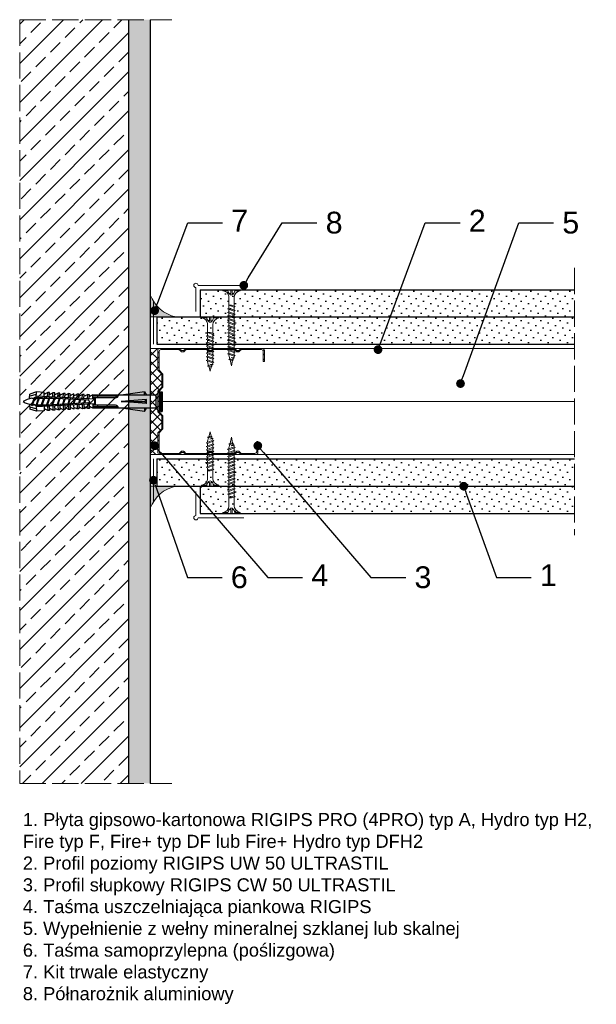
# Model space of a CAD drawing. Header units: millimetres. Extents: x 1535 to 2831, y 761 to 1215.
# Tile 1 of 3: x 1535 to 1800, y 763 to 1215. Entities that reach past the tile are written whole.
import ezdxf
from ezdxf import colors
from ezdxf.entities.mleader import LeaderData, LeaderLine
from ezdxf.math import Vec2, Vec3

# ---------------------------------------------------------------- set-up
doc = ezdxf.new("R2010")
doc.units = ezdxf.units.MM
doc.linetypes.add('ACAD_ISO02W100', pattern=[15, 12, -3])
for name, color, linetype, lineweight in [('_ISOVER WELNA', 7, 'BATTING', 9), ('_RIGIPS AKCESORIA', 7, 'Continuous', 18), ('_RIGIPS G-K', 7, 'Continuous', 25), ('_RIGIPS PROFIL', 7, 'Continuous', 18), ('KRESKOWANIE', 7, 'Continuous', 9), ('OPISY', 7, 'Continuous', 9), ('PRZERYWANA', 7, 'ACAD_ISO02W100', 9)]:
    doc.layers.add(name, color=color, linetype=linetype, lineweight=lineweight)
doc.styles.get("Standard").update_dxf_attribs({"font": 'arial.ttf'})
doc.linetypes.add('BATTING', pattern='A,0.00254,-2.54,[134,ltypeshp.shx,S=2.54,R=0,X=-2.54,Y=0],-5.08,[134,ltypeshp.shx,S=2.54,R=180,X=2.54,Y=0],-2.54', length=10.16254)
pattern_1 = [(225, (-705, 24.1), (1.122532, -3.367596), [0, -3.175])]
pattern_2 = [(225, (-705, -24.1), (1.122532, -3.367596), [0, -3.175])]

# ---------------------------------------------------------------- blocks, each defined once
blk = doc.blocks.new('TN 25')
at = {"layer": '_RIGIPS AKCESORIA'}
for p, q in [((0, -0.84), (0, 7.16)), ((0, 7.16), (0.46, 7.16)), ((0.46, 4.78), (0, 4.78)), ((0.46, 7.16), (0.46, 4.78)), ((8.47, 4.46), (8.79, 5)), ((8.79, 5), (9.93, 2.01)), ((10.1, 4.46), (10.41, 5)), ((10.41, 5), (11.56, 2.01)), ((11.67, 4.46), (11.99, 5)), ((11.99, 5), (13.14, 2.01)), ((13.21, 4.46), (13.52, 5)), ((13.52, 5), (14.67, 2.01)), ((14.8, 4.46), (15.12, 5)), ((15.12, 5), (16.26, 2.01)), ((16.42, 4.46), (16.73, 5)), ((16.73, 5), (17.88, 2.01)), ((17.99, 4.46), (18.31, 5)), ((18.31, 5), (19.45, 2.01)), ((19.68, 4.46), (20, 5)), ((20, 5), (21.14, 2.01)), ((0, 3.5), (1.77, 3.5)), ((0, 2.83), (1.77, 2.83)), ((0.46, 1.64), (0, 1.64)), ((0.46, -0.84), (0.46, 1.64)), ((1.77, 3.5), (1.77, 4.2)), ((1.77, 2.83), (1.77, 2.18)), ((3.02, 4.46), (8.47, 4.46)), ((7.49, 2.01), (3.55, 2.01)), ((7.12, 4.46), (7.12, 3.18)), ((8.03, 2.01), (7.12, 4.46)), ((7.12, 3.18), (7.65, 1.53)), ((7.65, 1.53), (8.03, 2.01)), ((9.41, 2.01), (8.03, 2.01)), ((9.61, 1.51), (8.47, 4.46)), ((9, 4.46), (10.1, 4.46)), ((9.93, 2.01), (9.61, 1.51)), ((11.04, 2.01), (9.93, 2.01)), ((11.23, 1.51), (10.1, 4.46)), ((10.62, 4.46), (11.67, 4.46)), ((11.56, 2.01), (11.23, 1.51)), ((12.61, 2.01), (11.56, 2.01)), ((12.81, 1.51), (11.67, 4.46)), ((12.2, 4.46), (13.21, 4.46)), ((13.14, 2.01), (12.81, 1.51)), ((14.15, 2.01), (13.14, 2.01)), ((14.34, 1.51), (13.21, 4.46)), ((13.73, 4.46), (14.8, 4.46)), ((14.67, 2.01), (14.34, 1.51)), ((15.74, 2.01), (14.67, 2.01)), ((15.94, 1.51), (14.8, 4.46)), ((15.33, 4.46), (16.42, 4.46)), ((16.26, 2.01), (15.94, 1.51)), ((17.36, 2.01), (16.26, 2.01)), ((17.55, 1.51), (16.42, 4.46)), ((16.94, 4.46), (17.99, 4.46)), ((17.88, 2.01), (17.55, 1.51)), ((18.93, 2.01), (17.88, 2.01)), ((19.13, 1.51), (17.99, 4.46)), ((18.52, 4.46), (19.68, 4.46)), ((19.45, 2.01), (19.13, 1.51)), ((19.45, 2.01), (20.62, 2.01)), ((20.82, 1.51), (19.68, 4.46)), ((20.21, 4.46), (20.7, 4.46)), ((20.7, 4.46), (22.28, 3.98)), ((21.14, 2.01), (20.82, 1.51)), ((21.14, 2.01), (21.81, 2.12)), ((21.85, 1.83), (21.67, 3.28)), ((21.67, 3.28), (22.14, 2.4)), ((22.14, 2.4), (21.85, 1.83)), ((22.7, 2.36), (22.14, 2.4)), ((22.28, 3.98), (22.56, 4.37)), ((22.7, 2.36), (22.28, 3.98)), ((22.56, 4.37), (23.03, 2.71)), ((23.03, 2.71), (22.7, 2.36)), ((22.71, 3.85), (25, 3.24)), ((25, 3.24), (23.03, 2.71)), ((0, -0.84), (0.46, -0.84))]:
    blk.add_line(p, q, dxfattribs=at)
for centre, major_axis, ratio, start_param, end_param in [((3.09, 7.67), (0.17, 3.2), 0.826134, 1.773653, 3.180586), ((-0.04, 0.9), (0, 3.93), 0.848176, -0.720942, -0.151112), ((3.37, -1.57), (0.28, 3.57), 0.832181, 0.035984, 1.430787), ((-2.73, 15.91), (0, 14.76), 0.848176, 3.399396, 3.475072), ((0.59, 4.62), (0, 2.81), 0.848176, 3.475072, 3.862535), ((1.66, 3.18), (0, 0.895), 0.848176, -1.552777, -0.720942), ((1.66, 3.18), (0, 0.895), 0.848176, 3.862535, 4.730408)]:
    blk.add_ellipse(centre, major_axis=major_axis, ratio=ratio, start_param=start_param, end_param=end_param, dxfattribs=at)
blk = doc.blocks.new('TN 35')
at = {"layer": '_RIGIPS AKCESORIA'}
for p, q in [((0, -0.84), (0, 7.16)), ((0, 7.16), (0.46, 7.16)), ((0.46, 4.78), (0, 4.78)), ((0.46, 7.16), (0.46, 4.78)), ((8.47, 4.46), (8.79, 5)), ((8.79, 5), (9.93, 2.01)), ((10.1, 4.46), (10.41, 5)), ((10.41, 5), (11.56, 2.01)), ((11.67, 4.46), (11.99, 5)), ((11.99, 5), (13.14, 2.01)), ((13.21, 4.46), (13.52, 5)), ((13.52, 5), (14.67, 2.01)), ((14.8, 4.46), (15.12, 5)), ((15.12, 5), (16.26, 2.01)), ((16.42, 4.46), (16.73, 5)), ((16.73, 5), (17.88, 2.01)), ((17.99, 4.46), (18.31, 5)), ((18.31, 5), (19.45, 2.01)), ((19.57, 4.46), (19.88, 5)), ((19.88, 5), (21.03, 2.01)), ((21.14, 4.46), (21.46, 5)), ((21.46, 5), (22.6, 2.01)), ((22.72, 4.46), (23.03, 5)), ((23.03, 5), (24.18, 2.01)), ((24.29, 4.46), (24.61, 5)), ((24.61, 5), (25.75, 2.01)), ((25.87, 4.46), (26.18, 5)), ((26.18, 5), (27.33, 2.01)), ((27.44, 4.46), (27.76, 5)), ((27.76, 5), (28.9, 2.01)), ((29.13, 4.46), (29.45, 5)), ((29.45, 5), (30.59, 2.01)), ((0, 3.5), (1.77, 3.5)), ((0, 2.83), (1.77, 2.83)), ((0.46, 1.64), (0, 1.64)), ((0.46, -0.84), (0.46, 1.64)), ((1.77, 3.5), (1.77, 4.2)), ((1.77, 2.83), (1.77, 2.18)), ((3.02, 4.46), (8.47, 4.46)), ((7.49, 2.01), (3.55, 2.01)), ((7.12, 4.46), (7.12, 3.18)), ((8.03, 2.01), (7.12, 4.46)), ((7.12, 3.18), (7.65, 1.53)), ((7.65, 1.53), (8.03, 2.01)), ((9.41, 2.01), (8.03, 2.01)), ((9.61, 1.51), (8.47, 4.46)), ((9, 4.46), (10.1, 4.46)), ((9.93, 2.01), (9.61, 1.51)), ((11.04, 2.01), (9.93, 2.01)), ((11.23, 1.51), (10.1, 4.46)), ((10.62, 4.46), (11.67, 4.46)), ((11.56, 2.01), (11.23, 1.51)), ((12.61, 2.01), (11.56, 2.01)), ((12.81, 1.51), (11.67, 4.46)), ((12.2, 4.46), (13.21, 4.46)), ((13.14, 2.01), (12.81, 1.51)), ((14.15, 2.01), (13.14, 2.01)), ((14.34, 1.51), (13.21, 4.46)), ((13.73, 4.46), (14.8, 4.46)), ((14.67, 2.01), (14.34, 1.51)), ((15.74, 2.01), (14.67, 2.01)), ((15.94, 1.51), (14.8, 4.46)), ((15.33, 4.46), (16.42, 4.46)), ((16.26, 2.01), (15.94, 1.51)), ((17.36, 2.01), (16.26, 2.01)), ((17.55, 1.51), (16.42, 4.46)), ((16.94, 4.46), (17.99, 4.46)), ((17.88, 2.01), (17.55, 1.51)), ((18.93, 2.01), (17.84, 2.01)), ((19.13, 1.51), (17.99, 4.46)), ((18.52, 4.46), (19.57, 4.46)), ((19.45, 2.01), (19.13, 1.51)), ((20.51, 2.01), (19.41, 2.01)), ((20.7, 1.51), (19.57, 4.46)), ((20.09, 4.46), (21.14, 4.46)), ((21.03, 2.01), (20.7, 1.51)), ((22.08, 2.01), (20.99, 2.01)), ((22.28, 1.51), (21.14, 4.46)), ((21.67, 4.46), (22.72, 4.46)), ((22.6, 2.01), (22.28, 1.51)), ((23.66, 2.01), (22.56, 2.01)), ((23.85, 1.51), (22.72, 4.46)), ((23.24, 4.46), (24.29, 4.46)), ((24.18, 2.01), (23.85, 1.51)), ((25.23, 2.01), (24.14, 2.01)), ((25.43, 1.51), (24.29, 4.46)), ((24.81, 4.46), (25.87, 4.46)), ((25.75, 2.01), (25.43, 1.51)), ((26.81, 2.01), (25.71, 2.01)), ((27, 1.51), (25.87, 4.46)), ((26.39, 4.46), (27.44, 4.46)), ((27.33, 2.01), (27, 1.51)), ((28.38, 2.01), (27.33, 2.01)), ((28.58, 1.51), (27.44, 4.46)), ((27.96, 4.46), (29.13, 4.46)), ((28.9, 2.01), (28.58, 1.51)), ((28.9, 2.01), (30.07, 2.01)), ((30.27, 1.51), (29.13, 4.46)), ((29.65, 4.46), (30.15, 4.46)), ((30.15, 4.46), (31.73, 3.98)), ((30.59, 2.01), (30.27, 1.51)), ((30.59, 2.01), (31.26, 2.12)), ((31.3, 1.83), (31.12, 3.28)), ((31.12, 3.28), (31.59, 2.4)), ((31.59, 2.4), (31.3, 1.83)), ((32.15, 2.36), (31.59, 2.4)), ((31.73, 3.98), (32.01, 4.37)), ((32.15, 2.36), (31.73, 3.98)), ((32.01, 4.37), (32.48, 2.71)), ((32.48, 2.71), (32.15, 2.36)), ((32.16, 3.85), (35, 3.24)), ((35, 3.24), (32.48, 2.71)), ((0, -0.84), (0.46, -0.84))]:
    blk.add_line(p, q, dxfattribs=at)
for centre, major_axis, ratio, start_param, end_param in [((3.09, 7.67), (0.17, 3.2), 0.826134, 1.773653, 3.180586), ((-0.04, 0.9), (0, 3.93), 0.848176, -0.720942, -0.151112), ((3.37, -1.57), (0.28, 3.57), 0.832181, 0.035984, 1.430787), ((-2.73, 15.91), (0, 14.76), 0.848176, 3.399396, 3.475072), ((0.59, 4.62), (0, 2.81), 0.848176, 3.475072, 3.862535), ((1.66, 3.18), (0, 0.895), 0.848176, -1.552777, -0.720942), ((1.66, 3.18), (0, 0.895), 0.848176, 3.862535, 4.730408)]:
    blk.add_ellipse(centre, major_axis=major_axis, ratio=ratio, start_param=start_param, end_param=end_param, dxfattribs=at)
blk = doc.blocks.new('CW 50 ULTRASTIL')
h = blk.add_hatch()
h.set_pattern_fill('ANSI31', color=256, scale=0.5, style=0)
h.paths.add_polyline_path([(28.56, 40.65, -0.198912), (28.71, 41), (30.21, 42.51, 0.198912), (30.36, 42.86), (30.36, 48.45, 0.198912), (30.21, 48.8), (28.71, 50.31, -0.198912), (28.56, 50.66), (28.56, 59.85, -0.198912), (28.71, 60.2), (30.21, 61.71, 0.198912), (30.36, 62.06), (30.36, 67.65, 0.198912), (30.21, 68), (28.71, 69.51, -0.198912), (28.56, 69.86), (28.56, 78.31, -0.414214), (29.36, 79.11), (37.68, 79.11, -0.198912), (38.04, 78.96), (38.74, 78.25, 0.198912), (39.1, 78.11), (39.68, 78.11, 0.198912), (40.04, 78.25), (40.74, 78.96, -0.198912), (41.1, 79.11), (50.38, 79.11, -0.198912), (50.74, 78.96), (51.44, 78.25, 0.198912), (51.8, 78.11), (52.38, 78.11, 0.198912), (52.74, 78.25), (53.44, 78.96, -0.198912), (53.8, 79.11), (63.08, 79.11, -0.198912), (63.44, 78.96), (64.14, 78.25, 0.198912), (64.5, 78.11), (65.08, 78.11, 0.198912), (65.44, 78.25), (66.14, 78.96, -0.198912), (66.5, 79.11), (75.66, 79.11, -0.414214), (76.46, 78.31), (76.46, 73.66), (77.01, 73.66), (77.01, 78.86, 0.414214), (76.21, 79.66), (66.5, 79.66, 0.198912), (66.14, 79.51), (65.44, 78.8, -0.198912), (65.08, 78.66), (64.5, 78.66, -0.198912), (64.14, 78.8), (63.44, 79.51, 0.198912), (63.08, 79.66), (53.8, 79.66, 0.198912), (53.44, 79.51), (52.74, 78.8, -0.198912), (52.38, 78.66), (51.8, 78.66, -0.198912), (51.44, 78.8), (50.74, 79.51, 0.198912), (50.38, 79.66), (41.1, 79.66, 0.198912), (40.74, 79.51), (40.04, 78.8, -0.198912), (39.68, 78.66), (39.1, 78.66, -0.198912), (38.74, 78.8), (38.04, 79.51, 0.198912), (37.68, 79.66), (28.81, 79.66, 0.414214), (28.01, 78.86), (28.01, 69.86, 0.198912), (28.16, 69.51), (29.66, 68, -0.198912), (29.81, 67.65), (29.81, 62.06, -0.198912), (29.66, 61.71), (28.16, 60.2, 0.198912), (28.01, 59.85), (28.01, 50.66, 0.198912), (28.16, 50.31), (29.66, 48.8, -0.198912), (29.81, 48.45), (29.81, 42.86, -0.198912), (29.66, 42.51), (28.16, 41, 0.198912), (28.01, 40.65), (28.01, 31.66, 0.414214), (28.81, 30.86), (37.68, 30.86, 0.198912), (38.04, 31), (38.74, 31.71, -0.198912), (39.1, 31.86), (39.68, 31.86, -0.198912), (40.04, 31.71), (40.74, 31, 0.198912), (41.1, 30.86), (50.38, 30.86, 0.198912), (50.74, 31), (51.44, 31.71, -0.198912), (51.8, 31.86), (52.38, 31.86, -0.198912), (52.74, 31.71), (53.44, 31, 0.198912), (53.8, 30.86), (63.08, 30.86, 0.198912), (63.44, 31), (64.14, 31.71, -0.198912), (64.5, 31.86), (65.08, 31.86, -0.198912), (65.44, 31.71), (66.14, 31, 0.198912), (66.5, 30.86), (73.21, 30.86, 0.414214), (74.01, 31.66), (74.01, 36.86), (73.46, 36.86), (73.46, 32.21, -0.414214), (72.66, 31.41), (66.5, 31.41, -0.198912), (66.14, 31.55), (65.44, 32.26, 0.198912), (65.08, 32.41), (64.5, 32.41, 0.198912), (64.14, 32.26), (63.44, 31.55, -0.198912), (63.08, 31.41), (53.8, 31.41, -0.198912), (53.44, 31.55), (52.74, 32.26, 0.198912), (52.38, 32.41), (51.8, 32.41, 0.198912), (51.44, 32.26), (50.74, 31.55, -0.198912), (50.38, 31.41), (41.1, 31.41, -0.198912), (40.74, 31.55), (40.04, 32.26, 0.198912), (39.68, 32.41), (39.1, 32.41, 0.198912), (38.74, 32.26), (38.04, 31.55, -0.198912), (37.68, 31.41), (29.36, 31.41, -0.414214), (28.56, 32.21)])
at = {"layer": '_RIGIPS PROFIL'}
for p, q in [((28.01, 78.86), (28.01, 69.86)), ((28.56, 78.31), (28.56, 69.86)), ((37.68, 79.66), (28.81, 79.66)), ((37.68, 79.11), (29.36, 79.11)), ((38.04, 79.51), (38.74, 78.8)), ((38.04, 78.96), (38.74, 78.25)), ((39.68, 78.66), (39.1, 78.66)), ((39.68, 78.11), (39.1, 78.11)), ((40.74, 79.51), (40.04, 78.8)), ((40.74, 78.96), (40.04, 78.25)), ((50.38, 79.66), (41.1, 79.66)), ((50.38, 79.11), (41.1, 79.11)), ((50.74, 79.51), (51.44, 78.8)), ((50.74, 78.96), (51.44, 78.25)), ((52.38, 78.66), (51.8, 78.66)), ((52.38, 78.11), (51.8, 78.11)), ((53.44, 79.51), (52.74, 78.8)), ((53.44, 78.96), (52.74, 78.25)), ((53.8, 79.66), (63.08, 79.66)), ((53.8, 79.11), (63.08, 79.11)), ((63.44, 79.51), (64.14, 78.8)), ((63.44, 78.96), (64.14, 78.25)), ((65.08, 78.66), (64.5, 78.66)), ((65.08, 78.11), (64.5, 78.11)), ((66.14, 79.51), (65.44, 78.8)), ((66.14, 78.96), (65.44, 78.25)), ((76.21, 79.66), (66.5, 79.66)), ((75.66, 79.11), (66.5, 79.11)), ((76.46, 73.66), (76.46, 78.31)), ((77.01, 73.66), (77.01, 78.86)), ((76.46, 73.66), (77.01, 73.66)), ((29.66, 68), (28.16, 69.51)), ((30.21, 68), (28.71, 69.51)), ((29.81, 67.65), (29.81, 62.06)), ((30.36, 67.65), (30.36, 62.06)), ((28.01, 59.85), (28.01, 50.66)), ((29.66, 61.71), (28.16, 60.2)), ((28.56, 59.85), (28.56, 50.66)), ((30.21, 61.71), (28.71, 60.2)), ((29.66, 48.8), (28.16, 50.31)), ((30.21, 48.8), (28.71, 50.31)), ((29.81, 42.86), (29.81, 48.45)), ((30.36, 42.86), (30.36, 48.45)), ((29.66, 42.51), (28.16, 41)), ((30.21, 42.51), (28.71, 41)), ((28.01, 31.66), (28.01, 40.65)), ((28.56, 32.21), (28.56, 40.65)), ((73.46, 36.86), (73.46, 32.21)), ((73.46, 36.86), (74.01, 36.86)), ((74.01, 36.86), (74.01, 31.66)), ((38.04, 31.55), (38.74, 32.26)), ((38.04, 31), (38.74, 31.71)), ((39.68, 32.41), (39.1, 32.41)), ((39.68, 31.86), (39.1, 31.86)), ((40.74, 31.55), (40.04, 32.26)), ((40.74, 31), (40.04, 31.71)), ((50.74, 31.55), (51.44, 32.26)), ((50.74, 31), (51.44, 31.71)), ((52.38, 32.41), (51.8, 32.41)), ((52.38, 31.86), (51.8, 31.86)), ((53.44, 31.55), (52.74, 32.26)), ((53.44, 31), (52.74, 31.71)), ((63.44, 31.55), (64.14, 32.26)), ((63.44, 31), (64.14, 31.71)), ((65.08, 32.41), (64.5, 32.41)), ((65.08, 31.86), (64.5, 31.86)), ((66.14, 31.55), (65.44, 32.26)), ((66.14, 31), (65.44, 31.71)), ((37.68, 30.86), (28.81, 30.86)), ((37.68, 31.41), (29.36, 31.41)), ((50.38, 31.41), (41.1, 31.41)), ((50.38, 30.86), (41.1, 30.86)), ((53.8, 31.41), (63.08, 31.41)), ((53.8, 30.86), (63.08, 30.86)), ((72.66, 31.41), (66.5, 31.41)), ((73.21, 30.86), (66.5, 30.86))]:
    blk.add_line(p, q, dxfattribs=at)
for centre, radius, start, end in [((28.81, 78.86), 0.8, 90, 180), ((29.36, 78.31), 0.8, 90, 180), ((37.68, 79.16), 0.5, 45, 90), ((37.68, 78.61), 0.5, 45, 90), ((39.1, 79.16), 0.5, 225, 270), ((39.1, 78.61), 0.5, 225, 270), ((39.68, 79.16), 0.5, 270, 315), ((39.68, 78.61), 0.5, 270, 315), ((41.1, 79.16), 0.5, 90, 135), ((41.1, 78.61), 0.5, 90, 135), ((50.38, 79.16), 0.5, 45, 90), ((50.38, 78.61), 0.5, 45, 90), ((51.8, 79.16), 0.5, 225, 270), ((51.8, 78.61), 0.5, 225, 270), ((52.38, 79.16), 0.5, 270, 315), ((52.38, 78.61), 0.5, 270, 315), ((53.8, 79.16), 0.5, 90, 135), ((53.8, 78.61), 0.5, 90, 135), ((63.08, 79.16), 0.5, 45, 90), ((63.08, 78.61), 0.5, 45, 90), ((64.5, 79.16), 0.5, 225, 270), ((64.5, 78.61), 0.5, 225, 270), ((65.08, 79.16), 0.5, 270, 315), ((65.08, 78.61), 0.5, 270, 315), ((66.5, 79.16), 0.5, 90, 135), ((66.5, 78.61), 0.5, 90, 135), ((75.66, 78.31), 0.8, 0, 90), ((76.21, 78.86), 0.8, 0, 90), ((28.51, 69.86), 0.5, 180, 225), ((29.06, 69.86), 0.5, 180, 225), ((29.31, 67.65), 0.5, 0, 45), ((29.86, 67.65), 0.5, 0, 45), ((28.51, 59.85), 0.5, 135, 180), ((29.06, 59.85), 0.5, 135, 180), ((29.31, 62.06), 0.5, 315, 0), ((29.86, 62.06), 0.5, 315, 0), ((28.51, 50.66), 0.5, 180, 225), ((29.06, 50.66), 0.5, 180, 225), ((29.31, 48.45), 0.5, 0, 45), ((29.86, 48.45), 0.5, 0, 45), ((28.51, 40.65), 0.5, 135, 180), ((29.06, 40.65), 0.5, 135, 180), ((29.31, 42.86), 0.5, 315, 0), ((29.86, 42.86), 0.5, 315, 0), ((29.36, 32.21), 0.8, 180, 270), ((39.1, 31.91), 0.5, 90, 135), ((39.1, 31.36), 0.5, 90, 135), ((39.68, 31.91), 0.5, 45, 90), ((39.68, 31.36), 0.5, 45, 90), ((51.8, 31.91), 0.5, 90, 135), ((51.8, 31.36), 0.5, 90, 135), ((52.38, 31.91), 0.5, 45, 90), ((52.38, 31.36), 0.5, 45, 90), ((64.5, 31.91), 0.5, 90, 135), ((64.5, 31.36), 0.5, 90, 135), ((65.08, 31.91), 0.5, 45, 90), ((65.08, 31.36), 0.5, 45, 90), ((72.66, 32.21), 0.8, 270, 0), ((28.81, 31.66), 0.8, 180, 270), ((37.68, 31.91), 0.5, 270, 315), ((37.68, 31.36), 0.5, 270, 315), ((41.1, 31.91), 0.5, 225, 270), ((41.1, 31.36), 0.5, 225, 270), ((50.38, 31.91), 0.5, 270, 315), ((50.38, 31.36), 0.5, 270, 315), ((53.8, 31.91), 0.5, 225, 270), ((53.8, 31.36), 0.5, 225, 270), ((63.08, 31.91), 0.5, 270, 315), ((63.08, 31.36), 0.5, 270, 315), ((66.5, 31.91), 0.5, 225, 270), ((66.5, 31.36), 0.5, 225, 270), ((73.21, 31.66), 0.8, 270, 0)]:
    blk.add_arc(centre, radius, start, end, dxfattribs=at)
blk = doc.blocks.new('kolek rozprezny komplet 60')
for p, q in [((390.66, 217.01), (390.76, 218.91)), ((393.75, 218.75), (390.71, 217.96)), ((393.81, 219.85), (390.76, 218.91)), ((392.67, 216.95), (393.04, 217.45)), ((393.07, 216.95), (393.04, 217.45)), ((393.68, 217.35), (393.81, 219.85)), ((417.38, 216.11), (393.68, 217.35)), ((420.47, 216.55), (393.71, 217.95)), ((397.41, 219.66), (393.81, 219.85)), ((394.67, 216.95), (394.92, 217.29)), ((395.07, 216.95), (395.05, 217.28)), ((397.31, 217.76), (397.41, 219.66)), ((397.67, 217.14), (397.71, 217.74)), ((399, 219.58), (397.82, 218.98)), ((398.47, 217.1), (398.5, 217.7)), ((398.9, 217.68), (399, 219.58)), ((399.8, 219.54), (399, 219.58)), ((399.7, 217.64), (399.8, 219.54)), ((400.07, 217.02), (400.1, 217.62)), ((401.4, 219.45), (400.22, 218.85)), ((400.87, 216.98), (400.9, 217.58)), ((401.3, 217.56), (401.4, 219.45)), ((402.2, 219.41), (401.4, 219.45)), ((402.1, 217.51), (402.2, 219.41)), ((402.47, 216.89), (402.5, 217.49)), ((403.8, 219.33), (402.61, 218.72)), ((403.27, 216.85), (403.3, 217.45)), ((403.7, 217.43), (403.8, 219.33)), ((404.6, 219.29), (403.8, 219.33)), ((404.5, 217.39), (404.6, 219.29)), ((404.86, 216.77), (404.9, 217.37)), ((406.19, 219.2), (405.01, 218.6)), ((405.66, 216.73), (405.69, 217.32)), ((406.09, 217.3), (406.19, 219.2)), ((406.99, 219.16), (406.19, 219.2)), ((406.89, 217.26), (406.99, 219.16)), ((407.26, 216.64), (407.29, 217.24)), ((408.59, 219.08), (407.41, 218.47)), ((408.49, 217.18), (408.59, 219.08)), ((409.39, 219.03), (408.59, 219.08)), ((409.29, 217.14), (409.39, 219.03)), ((410.99, 218.95), (409.8, 218.35)), ((410.89, 217.05), (410.99, 218.95)), ((412.59, 218.87), (411.4, 218.26)), ((412.49, 216.97), (412.59, 218.87)), ((413.38, 218.82), (412.59, 218.87)), ((413.28, 216.93), (413.38, 218.82)), ((414.98, 218.74), (413.8, 218.14)), ((414.88, 216.84), (414.98, 218.74)), ((415.78, 218.7), (414.98, 218.74)), ((415.68, 216.8), (415.78, 218.7)), ((417.38, 218.62), (416.2, 218.01)), ((417.28, 216.72), (417.38, 218.62)), ((418.18, 218.57), (417.38, 218.62)), ((418.08, 216.68), (418.18, 218.57)), ((419.78, 218.49), (418.59, 217.89)), ((419.68, 216.59), (419.78, 218.49)), ((431.37, 217.95), (419.75, 217.95)), ((448.67, 218.45), (419.77, 218.45)), ((443.47, 219.95), (432.8, 218.45)), ((443.47, 218.45), (443.47, 219.95)), ((443.47, 219.95), (444.34, 218.45)), ((450.17, 219.95), (448.67, 218.45)), ((448.67, 218.45), (448.67, 212.45)), ((450.17, 219.95), (450.17, 210.95)), ((450.67, 219.95), (450.17, 219.95)), ((450.67, 219.95), (450.67, 210.95)), ((450.67, 219.35), (451.17, 219.95)), ((451.17, 219.95), (451.67, 219.95)), ((451.17, 219.95), (451.17, 210.95)), ((451.67, 219.95), (451.67, 210.95)), ((393.15, 216.88), (390.66, 217.01)), ((393.15, 214.02), (390.66, 213.89)), ((390.66, 213.89), (390.76, 211.99)), ((393.75, 212.15), (390.71, 212.94)), ((391.67, 216.95), (392.67, 216.95)), ((392.67, 216.95), (391.67, 213.95)), ((391.67, 213.95), (391.71, 213.45)), ((391.71, 213.45), (392.07, 213.95)), ((392.67, 216.95), (392.07, 213.95)), ((393.07, 216.95), (392.07, 213.95)), ((392.07, 213.95), (393.67, 213.95)), ((393.07, 216.95), (394.67, 216.95)), ((394.67, 216.95), (393.67, 213.95)), ((393.67, 213.95), (393.7, 213.55)), ((417.38, 214.79), (393.68, 213.55)), ((393.68, 213.55), (393.81, 211.05)), ((420.47, 214.35), (393.71, 212.95)), ((393.78, 213.55), (394.07, 213.95)), ((394.67, 216.95), (394.07, 213.95)), ((395.07, 216.95), (394.07, 213.95)), ((394.07, 213.95), (396.07, 213.95)), ((395.07, 216.95), (397.07, 216.95)), ((397.07, 216.95), (396.07, 213.95)), ((396.07, 213.95), (396.09, 213.67)), ((396.28, 213.68), (396.47, 213.95)), ((397.07, 216.95), (396.47, 213.95)), ((397.47, 216.95), (396.47, 213.95)), ((396.47, 213.95), (398.47, 213.95)), ((397.07, 216.95), (397.23, 217.17)), ((397.31, 213.14), (397.41, 211.24)), ((397.47, 216.95), (397.46, 217.16)), ((397.47, 216.95), (399.47, 216.95)), ((397.67, 213.76), (397.71, 213.16)), ((399.47, 216.95), (398.47, 213.95)), ((398.47, 213.95), (398.48, 213.8)), ((398.47, 213.8), (398.5, 213.2)), ((398.77, 213.81), (398.87, 213.95)), ((399.47, 216.95), (398.87, 213.95)), ((399.87, 216.95), (398.87, 213.95)), ((398.87, 213.95), (400.87, 213.95)), ((398.9, 213.22), (399, 211.32)), ((399.47, 216.95), (399.55, 217.05)), ((399.7, 213.26), (399.8, 211.36)), ((399.87, 216.95), (399.87, 217.03)), ((399.87, 216.95), (401.38, 216.95)), ((400.07, 213.88), (400.1, 213.28)), ((401.87, 216.92), (400.87, 213.95)), ((400.87, 213.95), (400.88, 213.92)), ((400.87, 213.92), (400.9, 213.32)), ((401.87, 216.92), (401.27, 213.95)), ((402.26, 216.9), (401.27, 213.95)), ((401.27, 213.95), (401.38, 213.95)), ((401.27, 213.94), (401.27, 213.95)), ((401.3, 213.35), (401.4, 211.45)), ((402.1, 213.39), (402.2, 211.49)), ((402.47, 214.01), (402.5, 213.41)), ((403.27, 214.05), (403.3, 213.45)), ((404.22, 216.8), (403.31, 214.05)), ((404.24, 216.8), (403.7, 214.07)), ((403.7, 213.47), (403.8, 211.57)), ((404.62, 216.78), (403.72, 214.07)), ((404.5, 213.51), (404.6, 211.62)), ((404.86, 214.13), (404.9, 213.53)), ((405.66, 214.17), (405.69, 213.58)), ((406.58, 216.68), (405.75, 214.18)), ((406.09, 213.6), (406.19, 211.7)), ((406.62, 216.68), (406.12, 214.2)), ((406.98, 216.66), (406.16, 214.2)), ((406.89, 213.64), (406.99, 211.74)), ((407.26, 214.26), (407.29, 213.66)), ((408.06, 216.6), (408.09, 217.2)), ((408.06, 214.3), (408.09, 213.7)), ((408.94, 216.55), (408.19, 214.31)), ((408.49, 213.72), (408.59, 211.82)), ((408.99, 216.55), (408.55, 214.33)), ((409.34, 216.53), (408.6, 214.33)), ((409.29, 213.76), (409.39, 211.87)), ((409.66, 216.52), (409.69, 217.12)), ((409.66, 214.38), (409.69, 213.79)), ((410.46, 216.47), (410.49, 217.07)), ((410.46, 214.43), (410.49, 213.83)), ((411.3, 216.43), (410.64, 214.44)), ((410.89, 213.85), (410.99, 211.95)), ((411.37, 216.43), (410.98, 214.45)), ((411.69, 216.41), (411.04, 214.46)), ((412.05, 216.39), (412.09, 216.99)), ((412.05, 214.51), (412.09, 213.91)), ((412.49, 213.93), (412.59, 212.03)), ((412.85, 216.35), (412.89, 216.95)), ((412.85, 214.55), (412.89, 213.95)), ((413.66, 216.31), (413.08, 214.56)), ((413.28, 213.97), (413.38, 212.08)), ((413.75, 216.3), (413.4, 214.58)), ((414.05, 216.29), (413.49, 214.58)), ((414.98, 212.16), (413.8, 212.76)), ((414.45, 216.27), (414.48, 216.86)), ((414.45, 214.64), (414.48, 214.04)), ((414.88, 214.06), (414.98, 212.16)), ((415.25, 216.22), (415.28, 216.82)), ((415.25, 214.68), (415.28, 214.08)), ((416.02, 216.18), (415.52, 214.69)), ((415.68, 214.1), (415.78, 212.2)), ((416.12, 216.18), (415.83, 214.71)), ((416.41, 216.16), (415.93, 214.71)), ((417.38, 212.29), (416.2, 212.89)), ((417.28, 214.18), (417.38, 212.29)), ((418.22, 215.58), (418.01, 214.95)), ((418.08, 214.22), (418.18, 212.33)), ((419.78, 212.41), (418.59, 213.01)), ((419.68, 214.31), (419.78, 212.41)), ((430.17, 217.15), (419.71, 217.15)), ((430.17, 213.75), (419.71, 213.75)), ((431.37, 212.95), (419.75, 212.95)), ((420.47, 217.15), (420.47, 213.75)), ((420.67, 217.15), (420.67, 213.75)), ((420.87, 217.15), (420.87, 213.75)), ((444.34, 216.37), (432.8, 215.45)), ((432.8, 215.45), (443.47, 215.45)), ((444.34, 214.53), (432.8, 215.45)), ((444.34, 216.37), (443.47, 215.45)), ((444.34, 214.53), (443.47, 215.45)), ((444.34, 214.53), (444.34, 216.37)), ((448.67, 216.95), (448.67, 213.95)), ((393.81, 211.05), (390.76, 211.99)), ((397.41, 211.24), (393.81, 211.05)), ((399, 211.32), (397.82, 211.93)), ((399.8, 211.36), (399, 211.32)), ((401.4, 211.45), (400.22, 212.05)), ((402.2, 211.49), (401.4, 211.45)), ((403.8, 211.57), (402.61, 212.18)), ((404.6, 211.62), (403.8, 211.57)), ((406.19, 211.7), (405.01, 212.3)), ((406.99, 211.74), (406.19, 211.7)), ((408.59, 211.82), (407.41, 212.43)), ((409.39, 211.87), (408.59, 211.82)), ((410.99, 211.95), (409.8, 212.55)), ((412.59, 212.03), (411.4, 212.64)), ((413.38, 212.08), (412.59, 212.03)), ((415.78, 212.2), (414.98, 212.16)), ((418.18, 212.33), (417.38, 212.29)), ((448.67, 212.45), (419.77, 212.45)), ((443.47, 210.95), (432.8, 212.45)), ((443.47, 212.45), (443.47, 210.95)), ((443.47, 210.95), (444.34, 212.45)), ((450.17, 210.95), (448.67, 212.45)), ((450.67, 210.95), (450.17, 210.95)), ((450.67, 211.55), (451.17, 210.95)), ((451.17, 210.95), (451.67, 210.95))]:
    blk.add_line(p, q)
for centre, radius, start, end in [((393.65, 216.85), 0.5, 87, 177), ((397.68, 219.24), 0.3, 177, 297), ((400.08, 219.12), 0.3, 177, 297), ((402.48, 218.99), 0.3, 177, 297), ((404.87, 218.87), 0.3, 177, 297), ((407.27, 218.74), 0.3, 177, 297), ((409.67, 218.61), 0.3, 177, 297), ((411.27, 218.53), 0.3, 177, 297), ((413.66, 218.41), 0.3, 177, 297), ((416.06, 218.28), 0.3, 177, 297), ((418.46, 218.15), 0.3, 177, 297), ((422.67, 216.95), 1, 90, 168.463), ((430.17, 218.45), 1.3, 270, 0), ((393.41, 206.24), 10.85, 99.2038, 121.9083), ((393.41, 224.66), 10.85, 238.0917, 260.7962), ((393.65, 214.05), 0.5, 183, 273), ((413.66, 212.5), 0.3, 63, 183), ((416.06, 212.62), 0.3, 63, 183), ((417.55, 215.45), 0.682, 255.8604, 104.1386), ((418.46, 212.75), 0.3, 63, 183), ((422.67, 213.95), 1, 191.537, 270), ((430.17, 212.45), 1.3, 0, 90), ((397.68, 211.66), 0.3, 63, 183), ((400.08, 211.78), 0.3, 63, 183), ((402.48, 211.91), 0.3, 63, 183), ((404.87, 212.03), 0.3, 63, 183), ((407.27, 212.16), 0.3, 63, 183), ((409.67, 212.29), 0.3, 63, 183), ((411.27, 212.37), 0.3, 63, 183)]:
    blk.add_arc(centre, radius, start, end)
blk = doc.blocks.new('polnaroznik')
at = {"layer": '_RIGIPS AKCESORIA'}
for p, q in [((429.5, 44.15), (429.5, 55.15)), ((430.5, 56.15), (451.5, 56.15))]:
    blk.add_line(p, q, dxfattribs=at)
blk.add_arc((429.5, 56.15), 1, 0, 270, dxfattribs=at)
blk = doc.blocks.new('_Dot')
at = {"color": 0, "linetype": 'ByBlock', "lineweight": -2}
blk.add_line((-0.5, 0), (-1, 0), dxfattribs=at)
at = {"color": 0, "linetype": 'ByBlock', "const_width": 0.5}
blk.add_lwpolyline([(-0.25, 0, 1), (0.25, 0, 1)], format="xyb", close=True, dxfattribs=at)

msp = doc.modelspace()

# ---------------------------------------------------------------- hatches: boundary and pattern name
at = {"layer": '_RIGIPS AKCESORIA'}
h = msp.add_hatch(dxfattribs=at)
h.set_pattern_fill('ANSI37', color=256, style=0)
h.paths.add_polyline_path([(1598.7, 1044.48, -0.198912), (1598.85, 1044.83), (1600.36, 1046.34, 0.198912), (1600.5, 1046.69), (1600.5, 1052.28, 0.198912), (1600.36, 1052.63), (1598.85, 1054.14, -0.198912), (1598.7, 1054.49), (1598.7, 1063.48, -0.414214), (1599.5, 1064.28), (1595.2, 1064.28), (1595.2, 1015.48), (1599.5, 1015.48, -0.414214), (1598.7, 1016.28), (1598.7, 1025.28, -0.198912), (1598.85, 1025.63), (1600.36, 1027.14, 0.198912), (1600.5, 1027.49), (1600.5, 1033.08, 0.198912), (1600.36, 1033.43), (1598.85, 1034.94, -0.198912), (1598.7, 1035.29)])
at = {"layer": '_RIGIPS G-K'}
h = msp.add_hatch(dxfattribs=at)
h.set_pattern_fill('DOTS', color=256, scale=2, angle=225, style=0)
h.set_pattern_definition(pattern_2)
h.paths.add_polyline_path([(1618.2, 1091.28), (1618.2, 1078.78), (1790.2, 1078.78), (1790.2, 1091.28)])
h = msp.add_hatch(dxfattribs=at)
h.set_pattern_fill('DOTS', color=256, scale=2, angle=225, style=0)
h.set_pattern_definition(pattern_2)
h.paths.add_polyline_path([(1790.2, 1078.78), (1598.2, 1078.78), (1598.2, 1066.28), (1790.2, 1066.28)])
h = msp.add_hatch(dxfattribs=at)
h.set_pattern_fill('DOTS', color=256, scale=2, angle=225, style=0)
h.set_pattern_definition(pattern_1)
h.paths.add_polyline_path([(1790.2, 1013.48), (1598.2, 1013.48), (1598.2, 1000.98), (1790.2, 1000.98)])
h = msp.add_hatch(dxfattribs=at)
h.set_pattern_fill('DOTS', color=256, scale=2, angle=225, style=0)
h.set_pattern_definition(pattern_1)
h.paths.add_polyline_path([(1618.2, 1000.98), (1618.2, 988.48), (1790.2, 988.48), (1790.2, 1000.98)])
at = {"layer": 'KRESKOWANIE'}
h = msp.add_hatch(dxfattribs=at)
h.set_pattern_fill('ANSI33', color=256, scale=2, angle=180, style=0)
h.set_pattern_definition([(225, (-350, -384.568), (8.980256, -8.980256), []), (225, (-358.98, -384.568), (8.980256, -8.980256), [6.35, -3.175])])
h.paths.add_polyline_path([(1585.2, 1215.38), (1535.2, 1215.38), (1535.2, 864.38), (1585.2, 864.38)])
h = msp.add_hatch(dxfattribs=at)
h.set_pattern_fill('AR-SAND', color=256, scale=0.1, style=0)
h.set_pattern_definition([(37.5, (-700, 2e-12), (-0.160003, 4.8941324), [0, -3.8608, 0, -4.318, 0, -4.1275]), (7.5, (-700, 2e-12), (4.495233, 7.168251), [0, -2.0828, 0, -3.4798, 0, -1.3335]), (327.5, (-703.124, 2e-12), (7.909924, 0.014372), [0, -1.27, 0, -4.572, 0, -5.969]), (317.5, (-703.124, 2e-12), (7.635565, 2.229293), [0, -0.635, 0, -2.9972, 0, -3.429])])
h.paths.add_polyline_path([(1595.2, 1215.38), (1585.2, 1215.38), (1585.2, 864.38), (1595.2, 864.38)])
for points in [[(1595.2, 1088.9), (1595.2, 1078.78), (1598.2, 1078.78), (1606.93, 1078.78, -0.254525)], [(1595.2, 990.86), (1595.2, 1000.98), (1598.2, 1000.98), (1606.93, 1000.98, 0.254525)]]:
    msp.add_hatch(color=256, dxfattribs=at).paths.add_polyline_path(points)

# ---------------------------------------------------------------- linework, layer by layer
for p, q in [((1585.2, 1215.38), (1585.2, 864.38)), ((1595.2, 1215.38), (1595.2, 864.38))]:
    msp.add_line(p, q)
at = {"layer": '_ISOVER WELNA', "ltscale": 2.4}
msp.add_line((1790.2, 1039.88), (1599.25, 1039.88), dxfattribs=at)
at = {"layer": '_RIGIPS AKCESORIA'}
for p, q in [((1596.7, 1066.18), (1596.7, 1085.91)), ((1596.7, 1013.58), (1596.7, 993.86))]:
    msp.add_line(p, q, dxfattribs=at)
at = {"layer": '_RIGIPS G-K'}
for p, q in [((1618.2, 1091.28), (1790.2, 1091.28)), ((1618.2, 1091.28), (1618.2, 1078.78)), ((1598.2, 1078.78), (1790.2, 1078.78)), ((1598.2, 1078.78), (1598.2, 1066.28)), ((1598.2, 1066.28), (1790.2, 1066.28)), ((1598.2, 1013.48), (1790.2, 1013.48)), ((1598.2, 1013.48), (1598.2, 1000.98)), ((1598.2, 1000.98), (1790.2, 1000.98)), ((1618.2, 1000.98), (1618.2, 988.48)), ((1618.2, 988.48), (1790.2, 988.48))]:
    msp.add_line(p, q, dxfattribs=at)
at = {"layer": '_RIGIPS PROFIL'}
for p, q in [((1595.2, 1064.28), (1790.2, 1064.28)), ((1595.2, 1015.48), (1790.2, 1015.48))]:
    msp.add_line(p, q, dxfattribs=at)
at = {"layer": 'KRESKOWANIE'}
for p, q in [((1598.2, 1078.78), (1595.2, 1078.78)), ((1598.2, 1000.98), (1595.2, 1000.98))]:
    msp.add_line(p, q, dxfattribs=at)
for centre, start, end in [((1610.36, 1094.61), 200.6337, 257.7536), ((1610.36, 985.16), 102.2464, 159.3663)]:
    msp.add_arc(centre, 16.2, start, end, dxfattribs=at)
at = {"layer": 'PRZERYWANA'}
for p, q in [((1535.2, 1215.38), (1605.2, 1215.38)), ((1535.2, 1215.38), (1535.2, 864.38)), ((1790.2, 1101.28), (1790.2, 978.48)), ((1535.2, 864.38), (1605.2, 864.38))]:
    msp.add_line(p, q, dxfattribs=at)

# ---------------------------------------------------------------- block references
msp.add_blockref('kolek rozprezny komplet 60', (1149.08, 824.43))
at = {"layer": '_RIGIPS AKCESORIA'}
msp.add_blockref('polnaroznik', (1186.7, 1037.13), dxfattribs=at)
at = {"layer": '_RIGIPS AKCESORIA', "xscale": -1}
for name, p, rotation in [('TN 35', (1635.73, 1091.28), 90), ('TN 25', (1625.95, 1078.78), 90), ('polnaroznik', (1186.7, 1042.63), 180)]:
    msp.add_blockref(name, p, dxfattribs=dict(at, rotation=rotation))
at = {"layer": '_RIGIPS AKCESORIA', "rotation": 90}
for name, p in [('TN 25', (1625.95, 1000.98)), ('TN 35', (1635.73, 988.48))]:
    msp.add_blockref(name, p, dxfattribs=at)
at = {"layer": '_RIGIPS PROFIL'}
msp.add_blockref('CW 50 ULTRASTIL', (1570.69, 984.63), dxfattribs=at)

# ---------------------------------------------------------------- texts
at = {"insert": (1536.66, 850.77), "char_height": 6, "width": 266.191, "attachment_point": 1}
msp.add_mtext('1. Płyta gipsowo-kartonowa RIGIPS PRO (4PRO) typ A, Hydro typ H2, Fire typ F, Fire+ typ DF lub Fire+ Hydro typ DFH2\\P2. Profil poziomy RIGIPS UW 50 ULTRASTIL\\P3. Profil słupkowy RIGIPS CW 50 ULTRASTIL\\P4. Taśma uszczelniająca piankowa RIGIPS\\P5. Wypełnienie z wełny mineralnej szklanej lub skalnej\\P6. Taśma samoprzylepna (poślizgowa)\\P7. Kit trwale elastyczny\\P8. Półnarożnik aluminiowy', dxfattribs=at)

# ---------------------------------------------------------------- leaders
at = {"layer": 'OPISY'}
ml = msp.add_multileader_mtext('Standard', dxfattribs=at)
ml.set_content('7', color=256)
ml.set_leader_properties()
ml.set_arrow_properties(name='DOT')
ml.build(insert=Vec2(0, 0))
ctx = ml.context
ctx.base_point, ctx.char_height, ctx.landing_gap_size, ctx.plane_origin = Vec3(1628.43, 1122.02), 10, 4, Vec3(1435.85, 1265.68)
notes = []
notes.append((ctx, [(0, (1, 1, 0), (1612.43, 1122.02), (1, 0), 16, [(0, [(1597.24, 1081.69)], 0, [])])]))
ctx.mtext.insert, ctx.mtext.flow_direction = Vec3(1632.43, 1128.02), 5
ml = msp.add_multileader_mtext('Standard', dxfattribs=at)
ml.set_content('8', color=256)
ml.set_leader_properties()
ml.set_arrow_properties(name='DOT')
ml.build(insert=Vec2(0, 0))
ctx = ml.context
ctx.base_point, ctx.char_height, ctx.landing_gap_size, ctx.plane_origin = Vec3(1671.85, 1122.02), 10, 4, Vec3(1479.26, 1265.68)
notes.append((ctx, [(0, (1, 1, 0), (1655.85, 1122.02), (1, 0), 16, [(0, [(1638.2, 1093.28)], 0, [])])]))
ctx.mtext.insert, ctx.mtext.flow_direction = Vec3(1675.85, 1127.11), 5
ml = msp.add_multileader_mtext('Standard', dxfattribs=at)
ml.set_content('2', color=256)
ml.set_leader_properties()
ml.set_arrow_properties(name='DOT')
ml.build(insert=Vec2(0, 0))
ctx = ml.context
ctx.base_point, ctx.char_height, ctx.landing_gap_size, ctx.plane_origin = Vec3(1737.64, 1122.02), 10, 4, Vec3(1545.05, 1265.68)
notes.append((ctx, [(0, (1, 1, 0), (1721.64, 1122.02), (1, 0), 16, [(0, [(1699.93, 1063.74)], 0, [])])]))
ctx.mtext.insert, ctx.mtext.flow_direction = Vec3(1741.64, 1128.02), 5
ml = msp.add_multileader_mtext('Standard', dxfattribs=at)
ml.set_content('5', color=256)
ml.set_leader_properties()
ml.set_arrow_properties(name='DOT')
ml.build(insert=Vec2(0, 0))
ctx = ml.context
ctx.base_point, ctx.char_height, ctx.landing_gap_size, ctx.plane_origin = Vec3(1780.61, 1122.02), 10, 4, Vec3(1588.02, 1265.68)
notes.append((ctx, [(0, (1, 1, 0), (1764.61, 1122.02), (1, 0), 16, [(0, [(1737.82, 1048.14)], 0, [])])]))
ctx.mtext.insert, ctx.mtext.flow_direction = Vec3(1784.61, 1127.11), 5
ml = msp.add_multileader_mtext('Standard', dxfattribs=at)
ml.set_content('4', color=256)
ml.set_leader_properties()
ml.set_arrow_properties(name='DOT')
ml.build(insert=Vec2(0, 0))
ctx = ml.context
ctx.base_point, ctx.char_height, ctx.landing_gap_size, ctx.plane_origin = Vec3(1665.27, 959.05), 10, 4, Vec3(1442.02, 815.39)
notes.append((ctx, [(0, (1, 1, 0), (1649.27, 959.05), (1, 0), 16, [(0, [(1597.26, 1019.56)], 0, [])])]))
ctx.mtext.insert, ctx.mtext.flow_direction = Vec3(1669.27, 965.05), 5
ml = msp.add_multileader_mtext('Standard', dxfattribs=at)
ml.set_content('3', color=256)
ml.set_leader_properties()
ml.set_arrow_properties(name='DOT')
ml.build(insert=Vec2(0, 0))
ctx = ml.context
ctx.base_point, ctx.char_height, ctx.landing_gap_size, ctx.plane_origin = Vec3(1712.67, 959.05), 10, 4, Vec3(1489.42, 815.39)
notes.append((ctx, [(0, (1, 1, 0), (1696.67, 959.05), (1, 0), 16, [(0, [(1644.66, 1019.56)], 0, [])])]))
ctx.mtext.insert, ctx.mtext.flow_direction = Vec3(1716.67, 964.14), 5
ml = msp.add_multileader_mtext('Standard', dxfattribs=at)
ml.set_content('6', color=256)
ml.set_leader_properties()
ml.set_arrow_properties(name='DOT')
ml.build(insert=Vec2(0, 0))
ctx = ml.context
ctx.base_point, ctx.char_height, ctx.landing_gap_size, ctx.plane_origin = Vec3(1628.26, 959.05), 10, 4, Vec3(1435.67, 815.39)
notes.append((ctx, [(0, (1, 1, 0), (1612.26, 959.05), (1, 0), 16, [(0, [(1596.7, 1003.72)], 0, [])])]))
ctx.mtext.insert, ctx.mtext.flow_direction = Vec3(1632.26, 964.14), 5
ml = msp.add_multileader_mtext('Standard', dxfattribs=at)
ml.set_content('1', color=256)
ml.set_leader_properties()
ml.set_arrow_properties(name='DOT')
ml.build(insert=Vec2(0, 0))
ctx = ml.context
ctx.base_point, ctx.char_height, ctx.landing_gap_size, ctx.plane_origin = Vec3(1770.31, 959.05), 10, 4, Vec3(1577.72, 815.39)
notes.append((ctx, [(0, (1, 1, 0), (1754.31, 959.05), (1, 0), 16, [(0, [(1739.29, 1000.98)], 0, [])])]))
ctx.mtext.insert, ctx.mtext.flow_direction = Vec3(1774.31, 965.05), 5
for ctx, leaders in notes:
    for number, flags, end, landing, length, lines in leaders:
        leader = LeaderData()
        leader.index, (leader.has_last_leader_line, leader.has_dogleg_vector, leader.attachment_direction) = number, flags
        leader.last_leader_point, leader.dogleg_vector, leader.dogleg_length = Vec3(end), Vec3(landing), length
        for number, points, colour, breaks in lines:
            line = LeaderLine()
            line.index, line.vertices, line.color, line.breaks = number, Vec3.list(points), colors.encode_raw_color(colour), breaks
            leader.lines.append(line)
        ctx.leaders.append(leader)

doc.saveas('drawing.dxf')
